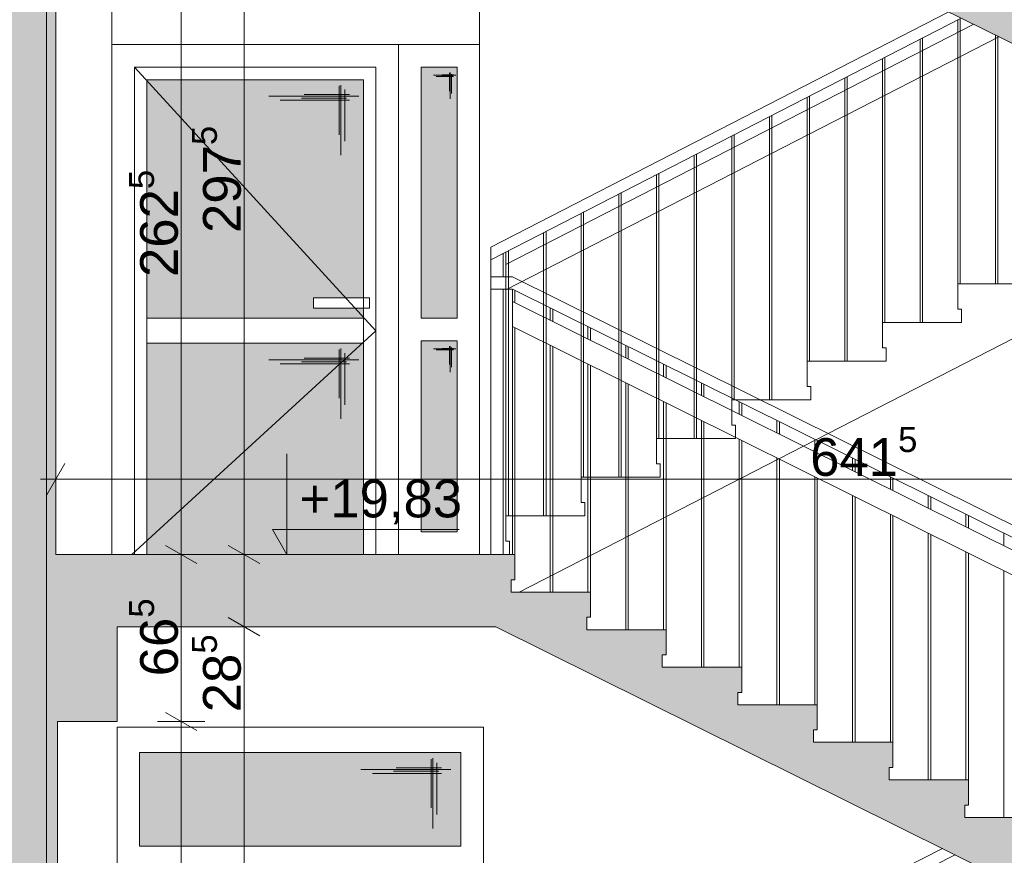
# Paper-space layout 'A-15 INWENTARYZACJA - PRZEKRÓJ' of a CAD drawing. Header units: millimetres. Extents: x 0 to 594, y 0 to 550.
# Tile 52 of 62: x 475 to 514, y 348 to 381. Entities that reach past the tile are written whole.
import ezdxf
from ezdxf.xclip import XClip

# ---------------------------------------------------------------- set-up
doc = ezdxf.new("R2010")
doc.units = ezdxf.units.MM
doc.header["$MEASUREMENT"] = 0
doc.header["$XCLIPFRAME"] = 0
doc.linetypes.add('DASHDOTX2', pattern=[1000, 500, -250, 0, -250])
doc.linetypes.add('VERDECKT', pattern=[381, 254, -127])
for name, color, linetype, lineweight, true_color in [('A__balustrada_Nr_pióra__161', 7, 'Continuous', 5, 0x949494), ('A_osie_Nr_pióra__16', 7, 'Continuous', 5, 0x0f0f0f), ('A_pochwyt_Nr_pióra__161', 7, 'Continuous', 5, 0x949494), ('A_schody_Nr_pióra__9', 7, 'Continuous', 13, 0xadadad), ('A_stolarka_Nr_pióra__254', 7, 'Continuous', 5, 0xfdfdfd), ('A_stolarka_Nr_pióra__9', 7, 'Continuous', 13, 0xadadad), ('A_widok_Nr_pióra__121', 7, 'Continuous', 5, 0xcacaca)]:
    doc.layers.add(name, color=color, linetype=linetype, lineweight=lineweight, true_color=true_color)
doc.layers.add('A_podrys', color=7, linetype='Continuous')
doc.layers.add('A_stolarka', color=7, linetype='Continuous')
for name, color, linetype, lineweight in [('A_schody_Nr_pióra__1', 7, 'Continuous', 20), ('A_strop_Nr_pióra__1', 7, 'Continuous', 20), ('A_wymiary_Nr_pióra__1', 7, 'Continuous', 20), ('A_wymiary_Nr_pióra__2', 8, 'Continuous', 13), ('A_ściany_Nr_pióra__1', 7, 'Continuous', 20)]:
    doc.layers.add(name, color=color, linetype=linetype, lineweight=lineweight)
doc.styles.add('STYL_AUTOMATYCZNY_1', font='arial.ttf')
doc.styles.add('STYL_AUTOMATYCZNY_4', font='arial.ttf')

# ---------------------------------------------------------------- blocks, each defined once
blk = doc.blocks.new('Rysunek_2_2', base_point=(-1563.001, -181.131))
at = {"linetype": 'Continuous', "lineweight": 0, "true_color": 0x000000}
h = blk.add_hatch(color=18, dxfattribs=at)
h.paths.add_polyline_path([(78.971, 521.258), (82.471, 521.258), (82.471, 526.771), (144.471, 526.771), (144.471, 492.058), (128.571, 492.058), (128.571, 487.833), (144.178, 487.833), (144.178, 485.033), (148.171, 485.033), (148.171, 458.833), (128.921, 458.833), (128.921, 459.335), (129.071, 459.335), (129.071, 460.335), (125.881, 460.335), (125.881, 460.838), (126.031, 460.838), (126.031, 461.838), (122.841, 461.838), (122.841, 462.34), (122.991, 462.34), (122.991, 463.34), (119.801, 463.34), (119.801, 463.842), (119.951, 463.842), (119.951, 464.842), (116.761, 464.842), (116.761, 465.345), (116.911, 465.345), (116.911, 466.345), (113.721, 466.345), (113.721, 466.847), (113.871, 466.847), (113.871, 467.847), (110.681, 467.847), (110.681, 468.349), (110.831, 468.349), (110.831, 469.349), (107.641, 469.349), (107.641, 469.851), (107.791, 469.851), (107.791, 470.851), (104.601, 470.851), (104.601, 471.354), (104.751, 471.354), (104.751, 472.354), (101.561, 472.354), (101.561, 472.856), (101.711, 472.856), (101.711, 473.856), (98.521, 473.856), (98.521, 474.358), (98.671, 474.358), (98.671, 475.358), (95.471, 475.358), (82.471, 475.358), (82.471, 472.158), (98.571, 472.158), (131.1, 456.083), (143.951, 456.083), (143.951, 452.033), (147.971, 452.033), (147.971, 425.983), (128.521, 425.983), (128.521, 426.467), (128.671, 426.467), (128.671, 427.467), (125.541, 427.467), (125.541, 427.951), (125.691, 427.951), (125.691, 428.951), (122.561, 428.951), (122.561, 429.435), (122.711, 429.435), (122.711, 430.435), (119.581, 430.435), (119.581, 430.92), (119.731, 430.92), (119.731, 431.92), (116.601, 431.92), (116.601, 432.404), (116.751, 432.404), (116.751, 433.404), (113.621, 433.404), (113.621, 433.888), (113.771, 433.888), (113.771, 434.888), (110.641, 434.888), (110.641, 435.372), (110.791, 435.372), (110.791, 436.372), (107.661, 436.372), (107.661, 436.856), (107.811, 436.856), (107.811, 437.856), (104.681, 437.856), (104.681, 438.34), (104.831, 438.34), (104.831, 439.34), (101.701, 439.34), (101.701, 439.824), (101.851, 439.824), (101.851, 440.824), (98.721, 440.824), (98.721, 441.308), (98.871, 441.308), (98.871, 442.308), (98.321, 442.308), (82.471, 442.308), (82.471, 439.308), (98.4, 439.308), (130.728, 423.208), (144.291, 423.208), (144.291, 419.148), (147.671, 419.148), (147.671, 393.008), (128.121, 393.008), (128.121, 393.522), (128.271, 393.522), (128.271, 394.522), (125.181, 394.522), (125.181, 395.035), (125.331, 395.035), (125.331, 396.035), (122.241, 396.035), (122.241, 396.549), (122.391, 396.549), (122.391, 397.549), (119.301, 397.549), (119.301, 398.063), (119.451, 398.063), (119.451, 399.063), (116.361, 399.063), (116.361, 399.576), (116.511, 399.576), (116.511, 400.576), (113.421, 400.576), (113.421, 401.09), (113.571, 401.09), (113.571, 402.09), (110.481, 402.09), (110.481, 402.604), (110.631, 402.604), (110.631, 403.604), (107.541, 403.604), (107.541, 404.117), (107.691, 404.117), (107.691, 405.117), (104.601, 405.117), (104.601, 405.631), (104.751, 405.631), (104.751, 406.631), (101.661, 406.631), (101.661, 407.145), (101.811, 407.145), (101.811, 408.145), (98.721, 408.145), (98.721, 408.658), (98.871, 408.658), (98.871, 409.658), (95.671, 409.658), (82.471, 409.658), (82.471, 406.408), (98.817, 406.408), (131.205, 389.733), (143.851, 389.733), (143.851, 385.843), (147.471, 385.843), (147.471, 359.733), (128.121, 359.733), (128.121, 360.245), (128.271, 360.245), (128.271, 361.245), (125.091, 361.245), (125.091, 361.756), (125.241, 361.756), (125.241, 362.756), (122.061, 362.756), (122.061, 363.267), (122.211, 363.267), (122.211, 364.267), (119.031, 364.267), (119.031, 364.779), (119.181, 364.779), (119.181, 365.779), (116.001, 365.779), (116.001, 366.29), (116.151, 366.29), (116.151, 367.29), (112.971, 367.29), (112.971, 367.801), (113.121, 367.801), (113.121, 368.801), (109.941, 368.801), (109.941, 369.313), (110.091, 369.313), (110.091, 370.313), (106.911, 370.313), (106.911, 370.824), (107.061, 370.824), (107.061, 371.824), (103.881, 371.824), (103.881, 372.335), (104.031, 372.335), (104.031, 373.335), (100.851, 373.335), (100.851, 373.847), (101.001, 373.847), (101.001, 374.847), (97.821, 374.847), (97.821, 375.358), (97.971, 375.358), (97.971, 376.358), (94.771, 376.358), (82.471, 376.358), (82.471, 373.208), (97.746, 373.208), (130.725, 356.758), (144.201, 356.758), (144.201, 353.088), (148.071, 353.088), (148.071, 326.658), (128.521, 326.658), (128.521, 327.154), (128.671, 327.154), (128.671, 328.154), (125.521, 328.154), (125.521, 328.649), (125.671, 328.649), (125.671, 329.649), (122.521, 329.649), (122.521, 330.145), (122.671, 330.145), (122.671, 331.145), (119.521, 331.145), (119.521, 331.64), (119.671, 331.64), (119.671, 332.64), (116.521, 332.64), (116.521, 333.135), (116.671, 333.135), (116.671, 334.135), (113.521, 334.135), (113.521, 334.631), (113.671, 334.631), (113.671, 335.631), (110.521, 335.631), (110.521, 336.126), (110.671, 336.126), (110.671, 337.126), (107.521, 337.126), (107.521, 337.622), (107.671, 337.622), (107.671, 338.622), (104.521, 338.622), (104.521, 339.117), (104.671, 339.117), (104.671, 340.117), (101.521, 340.117), (101.521, 340.613), (101.671, 340.613), (101.671, 341.613), (98.521, 341.613), (98.521, 342.108), (98.671, 342.108), (98.671, 343.108), (95.471, 343.108), (82.471, 343.108), (82.471, 340.108), (98.177, 340.108), (131.528, 323.483), (144.014, 323.483), (144.014, 319.913), (147.971, 319.913), (147.971, 293.683), (147.771, 293.683), (128.421, 293.683), (128.421, 294.185), (128.571, 294.185), (128.571, 295.185), (125.441, 295.185), (125.441, 295.688), (125.591, 295.688), (125.591, 296.688), (122.461, 296.688), (122.461, 297.19), (122.611, 297.19), (122.611, 298.19), (119.481, 298.19), (119.481, 298.692), (119.631, 298.692), (119.631, 299.692), (116.501, 299.692), (116.501, 300.195), (116.651, 300.195), (116.651, 301.195), (113.521, 301.195), (113.521, 301.697), (113.671, 301.697), (113.671, 302.697), (110.541, 302.697), (110.541, 303.199), (110.691, 303.199), (110.691, 304.199), (107.561, 304.199), (107.561, 304.701), (107.711, 304.701), (107.711, 305.701), (104.581, 305.701), (104.581, 306.204), (104.731, 306.204), (104.731, 307.204), (101.601, 307.204), (101.601, 307.706), (101.751, 307.706), (101.751, 308.706), (98.621, 308.706), (98.621, 309.208), (98.771, 309.208), (98.771, 310.208), (95.571, 310.208), (82.471, 310.208), (82.471, 307.008), (98.657, 307.008), (131.337, 290.533), (143.821, 290.533), (143.821, 286.843), (147.771, 286.843), (147.771, 260.633), (128.171, 260.633), (128.121, 260.633), (128.121, 261.099), (128.271, 261.099), (128.271, 262.099), (125.161, 262.099), (125.161, 262.565), (125.311, 262.565), (125.311, 263.565), (122.201, 263.565), (122.201, 264.031), (122.351, 264.031), (122.351, 265.031), (119.241, 265.031), (119.241, 265.497), (119.391, 265.497), (119.391, 266.497), (116.281, 266.497), (116.281, 266.963), (116.431, 266.963), (116.431, 267.963), (113.321, 267.963), (113.321, 268.429), (113.471, 268.429), (113.471, 269.429), (110.361, 269.429), (110.361, 269.895), (110.511, 269.895), (110.511, 270.895), (107.401, 270.895), (107.401, 271.36), (107.551, 271.36), (107.551, 272.36), (104.441, 272.36), (104.441, 272.826), (104.591, 272.826), (104.591, 273.826), (101.481, 273.826), (101.481, 274.292), (101.631, 274.292), (101.631, 275.292), (98.521, 275.292), (98.521, 275.758), (98.671, 275.758), (98.671, 276.758), (95.471, 276.758), (82.471, 276.758), (82.471, 273.908), (97.936, 273.908), (129.941, 258.058), (144.279, 258.058), (144.279, 254.058), (148.071, 254.058), (148.171, 254.058), (148.171, 227.858), (148.071, 227.858), (128.821, 227.858), (128.821, 228.317), (128.971, 228.317), (128.971, 229.317), (125.791, 229.317), (125.791, 229.776), (125.941, 229.776), (125.941, 230.776), (122.761, 230.776), (122.761, 231.235), (122.911, 231.235), (122.911, 232.235), (119.731, 232.235), (119.731, 232.695), (119.881, 232.695), (119.881, 233.695), (116.701, 233.695), (116.701, 234.154), (116.851, 234.154), (116.851, 235.154), (113.671, 235.154), (113.671, 235.613), (113.821, 235.613), (113.821, 236.613), (110.641, 236.613), (110.641, 237.072), (110.791, 237.072), (110.791, 238.072), (107.611, 238.072), (107.611, 238.531), (107.761, 238.531), (107.761, 239.531), (104.581, 239.531), (104.581, 239.99), (104.731, 239.99), (104.731, 240.99), (101.551, 240.99), (101.551, 241.449), (101.701, 241.449), (101.701, 242.449), (98.521, 242.449), (98.521, 242.908), (98.671, 242.908), (98.671, 243.908), (95.471, 243.908), (82.471, 243.908), (82.471, 257.508), (80.778, 257.508), (80.778, 257.458), (79.778, 257.458), (79.778, 257.508), (78.971, 257.508), (78.971, 128.858), (78.971, 108.706), (172.701, 108.706), (223.521, 108.706), (304.19, 108.706), (545.864, 108.706), (545.864, 212.647), (540.844, 212.647), (540.844, 210.897), (524.894, 210.897), (524.894, 211.43), (525.044, 211.43), (525.044, 212.43), (521.953, 212.43), (521.953, 212.963), (522.103, 212.963), (522.103, 213.963), (519.012, 213.963), (519.012, 214.496), (519.162, 214.496), (519.162, 215.496), (516.071, 215.496), (516.071, 216.029), (516.221, 216.029), (516.221, 217.029), (513.13, 217.029), (513.13, 217.562), (513.28, 217.562), (513.28, 218.562), (510.189, 218.562), (510.189, 219.095), (510.339, 219.095), (510.339, 220.095), (507.248, 220.095), (507.248, 220.628), (507.398, 220.628), (507.398, 221.628), (504.307, 221.628), (504.307, 222.161), (504.457, 222.161), (504.457, 223.161), (501.366, 223.161), (501.366, 223.694), (501.516, 223.694), (501.516, 224.694), (498.425, 224.694), (498.425, 225.226), (498.575, 225.226), (498.575, 226.226), (495.849, 226.226), (495.484, 226.226), (495.484, 226.759), (495.634, 226.759), (495.634, 227.759), (495.554, 227.759), (477.104, 227.759), (477.104, 254.109), (479.494, 254.109), (479.494, 257.939), (494.161, 257.939), (524.302, 242.503), (527.184, 241.027), (540.844, 241.027), (540.844, 243.977), (524.714, 243.977), (524.714, 244.505), (524.864, 244.505), (524.864, 245.505), (521.731, 245.505), (521.731, 246.033), (521.881, 246.033), (521.881, 247.033), (518.748, 247.033), (518.748, 247.56), (518.898, 247.56), (518.898, 248.56), (515.765, 248.56), (515.765, 249.088), (515.915, 249.088), (515.915, 250.088), (512.782, 250.088), (512.782, 250.616), (512.932, 250.616), (512.932, 251.616), (509.799, 251.616), (509.799, 252.144), (509.949, 252.144), (509.949, 253.144), (506.816, 253.144), (506.816, 253.671), (506.966, 253.671), (506.966, 254.671), (503.833, 254.671), (503.833, 255.199), (503.983, 255.199), (503.983, 256.199), (500.85, 256.199), (500.85, 256.727), (501, 256.727), (501, 257.727), (497.867, 257.727), (497.867, 258.255), (498.017, 258.255), (498.017, 259.255), (495.067, 259.255), (494.884, 259.255), (494.884, 259.782), (495.034, 259.782), (495.034, 260.782), (494.924, 260.782), (494.774, 260.782), (491.904, 260.782), (476.524, 260.782), (476.494, 260.782), (476.494, 287.012), (478.924, 287.012), (478.924, 290.882), (494.18, 290.882), (524.493, 275.514), (528.116, 273.677), (540.844, 273.677), (540.844, 276.987), (527.733, 276.987), (524.904, 276.987), (524.904, 277.513), (525.054, 277.513), (525.054, 278.513), (521.894, 278.513), (521.894, 279.039), (522.044, 279.039), (522.044, 280.039), (518.884, 280.039), (518.884, 280.565), (519.034, 280.565), (519.034, 281.565), (515.874, 281.565), (515.874, 282.091), (516.024, 282.091), (516.024, 283.091), (512.864, 283.091), (512.864, 283.617), (513.014, 283.617), (513.014, 284.617), (509.854, 284.617), (509.854, 285.143), (510.004, 285.143), (510.004, 286.143), (506.844, 286.143), (506.844, 286.669), (506.994, 286.669), (506.994, 287.669), (503.834, 287.669), (503.834, 288.195), (503.984, 288.195), (503.984, 289.195), (500.824, 289.195), (500.824, 289.721), (500.974, 289.721), (500.974, 290.721), (497.814, 290.721), (497.814, 291.247), (497.964, 291.247), (497.964, 292.247), (494.804, 292.247), (494.804, 292.271), (494.804, 292.773), (494.954, 292.773), (494.954, 293.773), (494.924, 293.773), (494.454, 293.773), (476.824, 293.773), (476.824, 319.773), (478.994, 319.773), (478.994, 323.723), (495.855, 323.723), (524.618, 308.913), (528.086, 307.127), (540.844, 307.127), (540.844, 310.427), (524.954, 310.427), (524.954, 310.959), (525.104, 310.959), (525.104, 311.959), (521.98, 311.959), (521.98, 312.49), (522.13, 312.49), (522.13, 313.49), (519.006, 313.49), (519.006, 314.021), (519.156, 314.021), (519.156, 315.021), (516.032, 315.021), (516.032, 315.553), (516.182, 315.553), (516.182, 316.553), (513.058, 316.553), (513.058, 317.084), (513.208, 317.084), (513.208, 318.084), (510.084, 318.084), (510.084, 318.615), (510.234, 318.615), (510.234, 319.615), (507.11, 319.615), (507.11, 320.147), (507.26, 320.147), (507.26, 321.147), (504.136, 321.147), (504.136, 321.678), (504.286, 321.678), (504.286, 322.678), (501.162, 322.678), (501.162, 323.21), (501.312, 323.21), (501.312, 324.21), (498.188, 324.21), (498.188, 324.741), (498.338, 324.741), (498.338, 325.741), (495.214, 325.741), (495.214, 325.759), (495.214, 326.272), (495.364, 326.272), (495.364, 327.272), (494.884, 327.272), (492.234, 327.272), (476.744, 327.272), (476.744, 353.502), (479.104, 353.502), (479.104, 357.272), (494.171, 357.272), (524.472, 342.222), (527.824, 340.557), (540.844, 340.557), (540.844, 343.717), (524.834, 343.717), (524.834, 344.21), (524.984, 344.21), (524.984, 345.21), (521.828, 345.21), (521.828, 345.703), (521.978, 345.703), (521.978, 346.703), (518.822, 346.703), (518.822, 347.196), (518.972, 347.196), (518.972, 348.196), (515.816, 348.196), (515.816, 348.689), (515.966, 348.689), (515.966, 349.689), (512.81, 349.689), (512.81, 350.182), (512.96, 350.182), (512.96, 351.182), (509.804, 351.182), (509.804, 351.676), (509.954, 351.676), (509.954, 352.676), (506.798, 352.676), (506.798, 353.169), (506.948, 353.169), (506.948, 354.169), (503.792, 354.169), (503.792, 354.662), (503.942, 354.662), (503.942, 355.662), (503.693, 355.662), (500.786, 355.662), (500.786, 356.155), (500.936, 356.155), (500.936, 357.155), (500.69, 357.155), (497.78, 357.155), (497.78, 357.648), (497.93, 357.648), (497.93, 358.648), (497.687, 358.648), (495.09, 358.648), (494.774, 358.648), (494.774, 359.141), (494.924, 359.141), (494.924, 360.141), (476.674, 360.141), (476.674, 386.401), (478.894, 386.401), (478.894, 389.901), (495.646, 389.901), (524.664, 375.537), (528.34, 373.717), (540.844, 373.717), (540.844, 377.057), (524.974, 377.057), (524.974, 377.542), (525.124, 377.542), (525.124, 378.542), (521.974, 378.542), (521.974, 379.027), (522.124, 379.027), (522.124, 380.027), (518.974, 380.027), (518.974, 380.512), (519.124, 380.512), (519.124, 381.512), (515.974, 381.512), (515.974, 381.997), (516.124, 381.997), (516.124, 382.997), (512.974, 382.997), (512.974, 383.482), (513.124, 383.482), (513.124, 384.482), (509.974, 384.482), (509.974, 384.967), (510.124, 384.967), (510.124, 385.967), (506.974, 385.967), (506.974, 386.452), (507.124, 386.452), (507.124, 387.452), (503.974, 387.452), (503.974, 387.937), (504.124, 387.937), (504.124, 388.937), (500.974, 388.937), (500.974, 389.422), (501.124, 389.422), (501.124, 390.422), (497.974, 390.422), (497.974, 390.907), (498.124, 390.907), (498.124, 391.907), (494.974, 391.907), (494.974, 392.392), (495.124, 392.392), (495.124, 393.392), (476.594, 393.392), (476.594, 419.552), (478.984, 419.552), (478.984, 423.322), (494.208, 423.322), (524.534, 408.57), (528.158, 406.807), (540.844, 406.807), (540.844, 410.087), (524.844, 410.087), (524.844, 410.563), (524.994, 410.563), (524.994, 411.563), (521.81, 411.563), (521.81, 412.039), (521.96, 412.039), (521.96, 413.039), (518.776, 413.039), (518.776, 413.515), (518.926, 413.515), (518.926, 414.515), (515.742, 414.515), (515.742, 414.991), (515.892, 414.991), (515.892, 415.991), (512.708, 415.991), (512.708, 416.467), (512.858, 416.467), (512.858, 417.467), (509.674, 417.467), (509.674, 417.943), (509.824, 417.943), (509.824, 418.943), (506.64, 418.943), (506.64, 419.419), (506.79, 419.419), (506.79, 420.419), (503.606, 420.419), (503.606, 420.895), (503.756, 420.895), (503.756, 421.895), (500.572, 421.895), (500.572, 422.37), (500.722, 422.37), (500.722, 423.37), (497.538, 423.37), (497.538, 423.846), (497.688, 423.846), (497.688, 424.846), (494.504, 424.846), (494.504, 425.322), (494.654, 425.322), (494.654, 426.322), (476.524, 426.322), (476.524, 452.452), (478.296, 452.452), (478.296, 456.352), (494.145, 456.352), (527.939, 439.877), (540.844, 439.877), (540.844, 442.957), (525.044, 442.957), (525.044, 443.423), (525.194, 443.423), (525.194, 444.423), (522.038, 444.423), (522.038, 444.888), (522.188, 444.888), (522.188, 445.888), (519.032, 445.888), (519.032, 446.354), (519.182, 446.354), (519.182, 447.354), (516.026, 447.354), (516.026, 447.819), (516.176, 447.819), (516.176, 448.819), (513.02, 448.819), (513.02, 449.285), (513.17, 449.285), (513.17, 450.285), (510.014, 450.285), (510.014, 450.75), (510.164, 450.75), (510.164, 451.75), (507.008, 451.75), (507.008, 452.215), (507.158, 452.215), (507.158, 453.215), (504.002, 453.215), (504.002, 453.681), (504.152, 453.681), (504.152, 454.681), (500.996, 454.681), (500.996, 455.146), (501.146, 455.146), (501.146, 456.146), (497.99, 456.146), (497.99, 456.612), (498.14, 456.612), (498.14, 457.612), (494.984, 457.612), (494.984, 458.077), (495.134, 458.077), (495.134, 459.077), (476.554, 459.077), (476.554, 485.297), (478.654, 485.297), (478.654, 488.687), (540.844, 488.687), (540.844, 485.317), (545.864, 485.317), (545.864, 508.739), (540.844, 508.739), (540.844, 506.896), (346.273, 506.896), (346.273, 532.459), (344.115, 532.459), (344.115, 530.095), (82.471, 530.095), (82.471, 532.459), (78.971, 532.459)])
h.paths.add_polyline_path([(95.471, 211.358), (82.471, 211.358), (82.471, 241.358), (97.329, 241.358), (131.386, 224.958), (144.133, 224.958), (144.133, 221.358), (148.071, 221.358), (148.071, 194.858), (128.521, 194.858), (128.521, 195.358), (128.671, 195.358), (128.671, 196.358), (125.521, 196.358), (125.521, 196.858), (125.671, 196.858), (125.671, 197.858), (122.521, 197.858), (122.521, 198.358), (122.671, 198.358), (122.671, 199.358), (119.521, 199.358), (119.521, 199.858), (119.671, 199.858), (119.671, 200.858), (116.521, 200.858), (116.521, 201.358), (116.671, 201.358), (116.671, 202.358), (113.521, 202.358), (113.521, 202.858), (113.671, 202.858), (113.671, 203.858), (110.521, 203.858), (110.521, 204.358), (110.671, 204.358), (110.671, 205.358), (107.521, 205.358), (107.521, 205.858), (107.671, 205.858), (107.671, 206.858), (104.521, 206.858), (104.521, 207.358), (104.671, 207.358), (104.671, 208.358), (101.521, 208.358), (101.521, 208.858), (101.671, 208.858), (101.671, 209.858), (98.521, 209.858), (98.521, 210.358), (98.671, 210.358), (98.671, 211.358)], flags=0)
h.paths.add_polyline_path([(82.471, 145.158), (82.471, 175.258), (98.262, 175.258), (131.328, 158.558), (144.571, 158.558), (144.571, 155.088), (147.971, 155.088), (147.971, 128.858), (126.421, 128.858), (126.421, 129.488), (126.571, 129.488), (126.571, 130.488), (123.477, 130.488), (123.477, 131.118), (123.627, 131.118), (123.627, 132.118), (120.532, 132.118), (120.532, 132.748), (120.682, 132.748), (120.682, 133.748), (117.588, 133.748), (117.588, 134.378), (117.738, 134.378), (117.738, 135.378), (114.643, 135.378), (114.643, 136.008), (114.793, 136.008), (114.793, 137.008), (111.699, 137.008), (111.699, 137.638), (111.849, 137.638), (111.849, 138.638), (108.754, 138.638), (108.754, 139.268), (108.904, 139.268), (108.904, 140.268), (105.81, 140.268), (105.81, 140.898), (105.96, 140.898), (105.96, 141.898), (102.865, 141.898), (102.865, 142.528), (103.015, 142.528), (103.015, 143.528), (99.921, 143.528), (99.921, 144.158), (100.071, 144.158), (100.071, 145.158), (96.871, 145.158)], flags=0)
h.paths.add_polyline_path([(98.571, 178.358), (82.471, 178.358), (82.471, 208.858), (97.167, 208.858), (130.967, 191.958), (144.129, 191.958), (144.129, 188.388), (147.871, 188.388), (147.871, 161.858), (131.471, 161.858), (128.271, 161.858), (128.121, 161.858), (128.121, 162.358), (128.271, 162.358), (128.271, 163.358), (125.151, 163.358), (125.151, 163.858), (125.301, 163.858), (125.301, 164.858), (122.181, 164.858), (122.181, 165.358), (122.331, 165.358), (122.331, 166.358), (119.211, 166.358), (119.211, 166.858), (119.361, 166.858), (119.361, 167.858), (116.241, 167.858), (116.241, 168.358), (116.391, 168.358), (116.391, 169.358), (113.271, 169.358), (113.271, 169.858), (113.421, 169.858), (113.421, 170.858), (110.301, 170.858), (110.301, 171.358), (110.451, 171.358), (110.451, 172.358), (107.331, 172.358), (107.331, 172.858), (107.481, 172.858), (107.481, 173.858), (104.361, 173.858), (104.361, 174.358), (104.511, 174.358), (104.511, 175.358), (101.391, 175.358), (101.391, 175.858), (101.541, 175.858), (101.541, 176.858), (98.421, 176.858), (98.421, 177.358), (98.571, 177.358)], flags=0)
h.paths.add_polyline_path([(150.524, 494.366), (170.201, 494.366), (170.201, 116.835), (150.524, 116.835)], flags=0)
h.paths.add_polyline_path([(172.701, 496.906), (150.524, 496.906), (150.524, 507.797), (150.524, 526.771), (195.183, 526.771), (195.183, 496.906)], flags=0)
h.paths.add_polyline_path([(172.701, 224.871), (222.021, 224.871), (222.021, 215.858), (223.521, 215.858), (223.521, 227.858), (172.701, 227.858), (172.701, 257.637), (222.021, 257.637), (222.021, 248.858), (223.521, 248.858), (223.521, 260.633), (172.701, 260.633), (172.701, 290.657), (222.021, 290.657), (222.021, 281.633), (223.521, 281.633), (223.521, 293.683), (172.701, 293.683), (172.701, 323.677), (222.021, 323.677), (222.021, 314.683), (223.521, 314.683), (223.521, 326.858), (172.701, 326.858), (172.701, 356.697), (222.021, 356.697), (222.021, 347.858), (223.521, 347.858), (223.521, 359.933), (172.701, 359.933), (172.701, 389.633), (222.021, 389.633), (222.021, 380.933), (223.521, 380.933), (223.521, 393.158), (172.701, 393.158), (172.701, 422.653), (222.021, 422.653), (222.021, 414.158), (223.521, 414.158), (223.521, 426.133), (172.701, 426.133), (172.701, 455.673), (222.021, 455.673), (222.021, 447.133), (223.521, 447.133), (223.521, 458.833), (172.701, 458.833), (172.701, 488.693), (222.021, 488.693), (222.021, 479.833), (223.521, 479.833), (223.521, 494.535), (251.6, 494.535), (251.6, 116.835), (223.521, 116.835), (223.521, 128.858), (172.701, 128.858), (172.701, 158.494), (222.021, 158.494), (222.021, 149.858), (223.521, 149.858), (223.521, 161.858), (172.701, 161.858), (172.701, 191.682), (222.021, 191.682), (222.021, 182.858), (223.521, 182.858), (223.521, 194.858), (172.701, 194.858)], flags=0)
h.paths.add_polyline_path([(196.183, 496.906), (196.183, 526.771), (211.83, 526.771), (211.83, 522.206), (215.555, 522.206), (215.555, 526.771), (277.7, 526.771), (277.7, 522.206), (281.341, 522.206), (281.341, 526.771), (330.073, 526.771), (343.402, 526.771), (343.402, 520.253), (344.306, 520.253), (344.306, 491.91), (330.073, 491.91), (308.338, 491.91), (308.338, 496.906), (302.69, 496.906), (223.521, 496.906), (222.021, 496.906)], flags=0)
h.paths.add_polyline_path([(252.986, 194.858), (252.986, 221.358), (256.744, 221.358), (256.744, 224.268), (276.249, 224.268), (276.249, 221.358), (280.601, 221.358), (280.601, 215.858), (282.33, 215.858), (282.33, 227.858), (253.1, 227.858), (253.1, 254.133), (255.965, 254.133), (255.965, 257.043), (276.56, 257.043), (276.56, 254.133), (280.531, 254.133), (280.531, 248.858), (282.33, 248.858), (282.33, 260.633), (253.1, 260.633), (253.1, 286.843), (255.62, 286.843), (255.62, 290.033), (276.43, 290.033), (276.43, 286.843), (280.911, 286.843), (280.911, 281.633), (282.33, 281.633), (282.33, 293.683), (253.1, 293.683), (253.1, 319.913), (255.56, 319.913), (255.56, 323.193), (276.41, 323.193), (276.41, 319.913), (280.781, 319.913), (280.781, 314.683), (282.33, 314.683), (282.33, 326.858), (253.1, 326.858), (253.1, 353.088), (255.85, 353.088), (255.85, 356.348), (276.87, 356.348), (276.87, 353.088), (280.771, 353.088), (280.771, 347.858), (282.33, 347.858), (282.33, 359.933), (253.1, 359.933), (253.1, 385.843), (255.8, 385.843), (255.8, 389.443), (276.57, 389.443), (276.57, 385.843), (280.771, 385.843), (280.771, 380.933), (282.33, 380.933), (282.33, 393.158), (253.1, 393.158), (253.1, 419.148), (255.377, 419.148), (255.377, 423.278), (277.092, 423.278), (277.092, 419.148), (280.851, 419.148), (280.851, 414.158), (282.33, 414.158), (282.33, 426.133), (253.1, 426.133), (253.1, 451.983), (255.98, 451.983), (255.98, 456.083), (276.881, 456.083), (276.86, 451.983), (280.851, 451.983), (280.851, 447.133), (282.33, 447.133), (282.33, 458.833), (253.1, 458.833), (253.1, 485.003), (255.966, 485.003), (255.966, 488.143), (276.82, 488.143), (276.82, 485.003), (280.951, 485.003), (280.951, 479.833), (282.33, 479.833), (282.33, 494.535), (302.69, 494.535), (302.69, 116.835), (282.33, 116.835), (282.33, 128.858), (253.1, 128.858), (253.1, 155.358), (255.659, 155.358), (255.659, 158.458), (277.1, 158.458), (277.1, 155.358), (280.751, 155.358), (280.751, 149.858), (282.33, 149.858), (282.33, 161.858), (253.1, 161.858), (253.1, 188.358), (255.71, 188.358), (255.71, 191.268), (276.58, 191.268), (276.58, 188.358), (280.69, 188.358), (280.69, 182.858), (282.33, 182.858), (282.33, 194.858)], flags=0)
h.paths.add_polyline_path([(304.19, 158.737), (455.374, 158.737), (455.374, 128.858), (304.19, 128.858)], flags=0)
h.paths.add_polyline_path([(304.19, 323.831), (474.634, 323.831), (474.634, 293.683), (304.19, 293.683)], flags=0)
h.paths.add_polyline_path([(304.19, 224.831), (474.634, 224.831), (474.634, 194.858), (304.19, 194.858)], flags=0)
h.paths.add_polyline_path([(304.19, 458.833), (304.19, 488.842), (474.634, 488.842), (474.634, 458.833)], flags=0)
h.paths.add_polyline_path([(304.19, 290.656), (474.634, 290.656), (474.634, 260.633), (304.19, 260.633)], flags=0)
h.paths.add_polyline_path([(474.634, 393.158), (304.19, 393.158), (304.19, 423.106), (474.634, 423.106)], flags=0)
h.paths.add_polyline_path([(304.19, 356.906), (474.634, 356.906), (474.634, 326.858), (304.19, 326.858)], flags=0)
h.paths.add_polyline_path([(304.19, 161.658), (304.19, 191.831), (474.634, 191.831), (474.634, 161.658), (455.374, 161.658)], flags=0)
h.paths.add_polyline_path([(304.19, 227.858), (304.19, 257.606), (474.634, 257.606), (474.634, 227.858)], flags=0)
h.paths.add_polyline_path([(304.19, 426.133), (304.19, 455.806), (474.634, 455.806), (474.634, 426.133)], flags=0)
h.paths.add_polyline_path([(304.19, 359.933), (304.19, 390.131), (474.634, 390.131), (474.634, 360.141), (474.634, 359.933)], flags=0)
h.paths.add_polyline_path([(349.328, 491.91), (349.328, 503.872), (540.844, 503.872), (540.844, 491.91), (474.634, 491.91)], flags=0)
h.paths.add_polyline_path([(540.844, 129.007), (456.874, 129.007), (456.874, 158.737), (474.634, 158.737), (474.634, 155.257), (479.284, 155.257), (479.284, 158.737), (495.613, 158.737), (516.724, 148.936), (518.578, 148.076), (518.578, 147.553), (540.844, 147.553)], flags=0)
h.paths.add_polyline_path([(477.024, 188.328), (479.355, 188.328), (479.355, 192.081), (494.25, 192.081), (524.526, 177.003), (528.16, 175.193), (540.844, 175.193), (540.844, 150.553), (519.727, 150.553), (516.954, 150.553), (516.954, 151.941), (513.964, 151.941), (513.964, 153.329), (510.974, 153.329), (510.974, 154.717), (507.984, 154.717), (507.984, 156.106), (504.994, 156.106), (504.994, 157.494), (502.004, 157.494), (502.004, 158.882), (499.014, 158.882), (499.014, 160.27), (496.024, 160.27), (496.024, 161.658), (494.834, 161.658), (477.024, 161.658)], flags=0)
h.paths.add_polyline_path([(477.104, 220.828), (479.254, 220.828), (479.254, 224.558), (495.439, 224.558), (524.46, 209.432), (525.678, 208.797), (526.72, 208.797), (540.844, 208.797), (540.844, 178.537), (527.761, 178.537), (525.004, 178.537), (525.004, 179.014), (525.154, 179.014), (525.154, 180.014), (522.017, 180.014), (522.017, 180.49), (522.167, 180.49), (522.167, 181.49), (519.03, 181.49), (519.03, 181.967), (519.18, 181.967), (519.18, 182.967), (516.043, 182.967), (516.043, 183.443), (516.193, 183.443), (516.193, 184.443), (513.056, 184.443), (513.056, 184.919), (513.206, 184.919), (513.206, 185.919), (510.069, 185.919), (510.069, 186.396), (510.219, 186.396), (510.219, 187.396), (507.082, 187.396), (507.082, 187.872), (507.232, 187.872), (507.232, 188.872), (504.095, 188.872), (504.095, 189.349), (504.245, 189.349), (504.245, 190.349), (501.108, 190.349), (501.108, 190.825), (501.258, 190.825), (501.258, 191.825), (498.121, 191.825), (498.121, 192.302), (498.271, 192.302), (498.271, 193.302), (495.271, 193.302), (495.134, 193.302), (495.134, 193.778), (495.284, 193.778), (495.284, 194.778), (494.874, 194.778), (477.104, 194.778)], flags=0)
at = {"layer": 'A_stolarka', "linetype": 'Continuous', "lineweight": 0, "true_color": 0x2d2d2d}
for points in [[(491.2, 369.541), (492.624, 369.541), (492.624, 379.519), (491.2, 379.519)], [(488.9, 369.936), (486.921, 369.936), (486.921, 370.346), (488.9, 370.346), (488.9, 379.019), (480.294, 379.019), (480.294, 369.541), (488.9, 369.541)], [(488.9, 368.541), (480.294, 368.541), (480.294, 360.141), (488.9, 360.141)], [(492.624, 361.041), (492.624, 368.641), (491.2, 368.641), (491.2, 361.041)], [(492.774, 352.272), (480.004, 352.272), (480.004, 348.55), (492.774, 348.55)]]:
    blk.add_hatch(color=250, dxfattribs=at).paths.add_polyline_path(points)
at = {"layer": 'A__balustrada_Nr_pióra__161', "color": 252, "linetype": 'Continuous', "lineweight": 5, "true_color": 0x949494}
for p, q in [((493.964, 360.141), (493.964, 371.19)), ((494.464, 360.141), (494.464, 370.694)), ((494.824, 360.141), (494.824, 370.694)), ((494.924, 370.148), (494.924, 370.644)), ((496.327, 369.451), (496.327, 369.948)), ((496.427, 369.402), (496.427, 369.898)), ((497.83, 368.705), (497.83, 369.201)), ((494.924, 360.141), (494.924, 369.155)), ((497.93, 368.655), (497.93, 369.151)), ((496.327, 358.648), (496.327, 368.458)), ((499.333, 367.958), (499.333, 368.454)), ((496.427, 358.648), (496.427, 368.409)), ((499.433, 367.908), (499.433, 368.405)), ((497.83, 358.648), (497.83, 367.712)), ((497.93, 358.648), (497.93, 367.662)), ((500.836, 367.212), (500.836, 367.708)), ((500.936, 367.162), (500.936, 367.658)), ((499.333, 357.155), (499.333, 366.965)), ((499.433, 357.155), (499.433, 366.916)), ((502.339, 366.465), (502.339, 366.961)), ((502.439, 366.415), (502.439, 366.912)), ((500.836, 357.155), (500.836, 366.219)), ((500.936, 357.155), (500.936, 366.169)), ((503.842, 365.719), (503.842, 366.215)), ((503.942, 365.669), (503.942, 366.165)), ((502.339, 355.662), (502.339, 365.472)), ((502.439, 355.662), (502.439, 365.423)), ((505.345, 364.972), (505.345, 365.468)), ((505.445, 364.922), (505.445, 365.419)), ((503.842, 355.662), (503.842, 364.726)), ((503.942, 355.662), (503.942, 364.676)), ((506.848, 364.226), (506.848, 364.722)), ((506.848, 364.226), (506.848, 364.722)), ((506.948, 364.176), (506.948, 364.672)), ((506.948, 364.176), (506.948, 364.672)), ((505.345, 354.169), (505.345, 363.979)), ((505.445, 354.169), (505.445, 363.93)), ((508.351, 363.479), (508.351, 363.975)), ((508.451, 363.429), (508.451, 363.926)), ((506.848, 354.169), (506.848, 363.233)), ((506.848, 354.169), (506.848, 363.233)), ((506.948, 354.169), (506.948, 363.183)), ((506.948, 354.169), (506.948, 363.183)), ((509.854, 362.732), (509.854, 363.229)), ((509.954, 362.683), (509.954, 363.179)), ((508.351, 352.676), (508.351, 362.486)), ((508.451, 352.676), (508.451, 362.437)), ((511.357, 361.986), (511.357, 362.482)), ((511.457, 361.936), (511.457, 362.433)), ((509.854, 352.676), (509.854, 361.74)), ((509.954, 352.676), (509.954, 361.69)), ((512.86, 361.239), (512.86, 361.736)), ((512.96, 361.19), (512.96, 361.686)), ((511.357, 351.182), (511.357, 360.993)), ((514.363, 360.493), (514.363, 360.989)), ((511.457, 351.182), (511.457, 360.944)), ((512.86, 351.182), (512.86, 360.247)), ((512.96, 351.182), (512.96, 360.197)), ((514.363, 349.689), (514.363, 359.5))]:
    blk.add_line(p, q, dxfattribs=at)
at = {"layer": 'A_osie_Nr_pióra__16', "color": 250, "linetype": 'DASHDOTX2', "lineweight": 5, "true_color": 0x0f0f0f}
blk.add_line((476.296, 501.211), (476.296, 142.962), dxfattribs=at)
at = {"layer": 'A_pochwyt_Nr_pióra__161', "color": 252, "linetype": 'Continuous', "lineweight": 5, "true_color": 0x949494}
for p, q in [((494.824, 371.19), (493.964, 371.19)), ((524.984, 356.21), (494.824, 371.19)), ((494.824, 370.694), (493.964, 370.694)), ((524.984, 355.714), (494.824, 370.694)), ((524.984, 355.218), (494.824, 370.198)), ((524.984, 354.225), (494.824, 369.205))]:
    blk.add_line(p, q, dxfattribs=at)
at = {"layer": 'A_schody_Nr_pióra__1', "color": 7, "linetype": 'Continuous', "lineweight": 20}
for p, q in [((495.646, 389.901), (528.34, 373.717)), ((494.924, 360.141), (491.794, 360.141)), ((494.924, 359.141), (494.924, 360.141)), ((494.924, 359.141), (494.774, 359.141)), ((494.774, 358.648), (494.774, 359.141)), ((497.93, 358.648), (494.774, 358.648)), ((497.93, 357.648), (497.93, 358.648)), ((497.93, 357.648), (497.78, 357.648)), ((497.78, 357.155), (497.78, 357.648)), ((494.171, 357.272), (527.824, 340.557)), ((500.936, 357.155), (497.78, 357.155)), ((500.936, 356.155), (500.936, 357.155)), ((500.936, 356.155), (500.786, 356.155)), ((500.786, 355.662), (500.786, 356.155)), ((503.942, 355.662), (500.786, 355.662)), ((503.942, 354.662), (503.942, 355.662)), ((503.942, 354.662), (503.792, 354.662)), ((503.792, 354.169), (503.792, 354.662)), ((506.948, 354.169), (503.792, 354.169)), ((506.948, 353.169), (506.948, 354.169)), ((506.948, 353.169), (506.798, 353.169)), ((506.798, 352.676), (506.798, 353.169)), ((509.954, 352.676), (506.798, 352.676)), ((509.954, 351.676), (509.954, 352.676)), ((509.954, 351.676), (509.804, 351.676)), ((509.804, 351.182), (509.804, 351.676)), ((512.96, 351.182), (509.804, 351.182)), ((512.96, 350.182), (512.96, 351.182)), ((512.96, 350.182), (512.81, 350.182)), ((512.81, 349.689), (512.81, 350.182)), ((515.966, 349.689), (512.81, 349.689))]:
    blk.add_line(p, q, dxfattribs=at)
at = {"layer": 'A_schody_Nr_pióra__9', "color": 253, "linetype": 'Continuous', "lineweight": 13, "true_color": 0xadadad}
for p, q in [((495.09, 358.648), (524.438, 373.717)), ((512.534, 369.906), (512.534, 370.906)), ((512.534, 370.906), (515.679, 370.906)), ((512.534, 369.906), (512.684, 369.906)), ((512.684, 369.368), (512.684, 369.906)), ((509.539, 368.368), (509.539, 369.368)), ((509.539, 369.368), (512.684, 369.368)), ((509.539, 368.368), (509.689, 368.368)), ((509.689, 367.83), (509.689, 368.368)), ((506.544, 366.83), (506.544, 367.83)), ((506.544, 367.83), (509.689, 367.83)), ((506.544, 366.83), (506.694, 366.83)), ((506.694, 366.292), (506.694, 366.83)), ((503.549, 365.292), (503.549, 366.292)), ((503.549, 366.292), (506.694, 366.292)), ((503.549, 365.292), (503.699, 365.292)), ((503.699, 364.754), (503.699, 365.292)), ((500.554, 363.754), (500.554, 364.754)), ((500.554, 364.754), (503.699, 364.754)), ((500.554, 363.754), (500.704, 363.754)), ((500.704, 363.216), (500.704, 363.754)), ((497.559, 362.216), (497.559, 363.216)), ((497.559, 363.216), (500.704, 363.216)), ((497.559, 362.216), (497.709, 362.216)), ((497.709, 361.679), (497.709, 362.216)), ((494.564, 360.679), (494.564, 361.679)), ((494.564, 361.679), (497.709, 361.679)), ((494.564, 360.679), (494.714, 360.679)), ((494.714, 360.161), (494.714, 360.679))]:
    blk.add_line(p, q, dxfattribs=at)
at = {"layer": 'A_stolarka_Nr_pióra__254', "color": 7, "linetype": 'Continuous', "lineweight": 5, "true_color": 0xfdfdfd}
for p, q in [((492.579, 379.198), (491.685, 379.198)), ((492.485, 379.158), (491.799, 379.158)), ((492.458, 379.179), (492.008, 379.179)), ((492.485, 379.214), (492.035, 379.214)), ((492.323, 379.301), (492.323, 378.572)), ((492.348, 379.312), (492.348, 378.267)), ((492.408, 379.247), (492.408, 378.475)), ((487.938, 378.777), (487.938, 376.832)), ((488.004, 378.807), (488.004, 376.02)), ((488.165, 378.632), (488.165, 376.575)), ((488.72, 378.365), (485.145, 378.365)), ((488.342, 378.205), (485.598, 378.205)), ((488.235, 378.288), (486.435, 378.288)), ((488.342, 378.431), (486.542, 378.431)), ((492.323, 368.423), (492.323, 367.694)), ((492.348, 368.434), (492.348, 367.389)), ((487.938, 368.299), (487.938, 366.354)), ((488.004, 368.329), (488.004, 365.542)), ((488.165, 368.154), (488.165, 366.097)), ((492.579, 368.32), (491.685, 368.32)), ((492.485, 368.28), (491.799, 368.28)), ((492.458, 368.301), (492.008, 368.301)), ((492.485, 368.336), (492.035, 368.336)), ((492.408, 368.369), (492.408, 367.597)), ((488.72, 367.887), (485.145, 367.887)), ((488.342, 367.727), (485.598, 367.727)), ((488.235, 367.81), (486.435, 367.81)), ((488.342, 367.953), (486.542, 367.953)), ((491.598, 352.011), (491.598, 350.066)), ((491.664, 352.041), (491.664, 349.254)), ((492.38, 351.599), (488.804, 351.599)), ((492.002, 351.665), (490.202, 351.665)), ((491.824, 351.866), (491.824, 349.809)), ((492.002, 351.438), (489.258, 351.438)), ((491.895, 351.522), (490.095, 351.522))]:
    blk.add_line(p, q, dxfattribs=at)
at = {"layer": 'A_stolarka_Nr_pióra__9', "color": 253, "linetype": 'Continuous', "lineweight": 13, "true_color": 0xadadad}
for p, q in [((478.894, 386.141), (478.894, 360.141)), ((493.524, 386.141), (493.524, 360.141)), ((478.894, 380.419), (493.524, 380.419)), ((490.3, 380.419), (490.3, 360.141)), ((479.794, 379.519), (479.794, 360.141)), ((479.794, 379.519), (489.4, 379.519)), ((489.4, 379.519), (489.4, 360.141)), ((491.2, 379.519), (492.624, 379.519)), ((491.2, 379.519), (491.2, 369.541)), ((492.624, 379.519), (492.624, 369.541)), ((480.294, 379.019), (480.294, 360.141)), ((480.294, 379.019), (488.9, 379.019)), ((488.9, 379.019), (488.9, 360.141)), ((486.921, 370.346), (486.921, 369.936)), ((489.146, 370.346), (486.921, 370.346)), ((489.146, 369.936), (489.146, 370.346)), ((486.921, 369.936), (489.146, 369.936)), ((488.9, 369.541), (480.294, 369.541)), ((492.624, 369.541), (491.2, 369.541)), ((488.9, 368.541), (480.294, 368.541)), ((492.624, 368.641), (491.2, 368.641)), ((491.2, 368.641), (491.2, 361.041)), ((492.624, 368.641), (492.624, 361.041)), ((492.624, 361.041), (491.2, 361.041)), ((478.894, 360.141), (493.524, 360.141)), ((479.104, 353.272), (479.104, 327.272)), ((479.104, 353.272), (493.674, 353.272)), ((493.674, 353.272), (493.674, 327.272)), ((480.004, 352.272), (492.774, 352.272)), ((480.004, 352.272), (480.004, 348.55)), ((492.774, 352.272), (492.774, 348.55)), ((480.004, 348.55), (492.774, 348.55))]:
    blk.add_line(p, q, dxfattribs=at)
at = {"layer": 'A_stolarka_Nr_pióra__9', "color": 253, "linetype": 'VERDECKT', "lineweight": 13, "true_color": 0xadadad}
for p, q in [((479.794, 379.519), (489.4, 369.041)), ((489.4, 369.041), (479.694, 360.141))]:
    blk.add_line(p, q, dxfattribs=at)
at = {"layer": 'A_strop_Nr_pióra__1', "color": 7, "linetype": 'Continuous', "lineweight": 20}
for p, q in [((476.674, 360.141), (494.924, 360.141)), ((479.104, 357.272), (494.171, 357.272)), ((479.104, 357.272), (479.104, 353.502)), ((476.744, 353.502), (479.104, 353.502))]:
    blk.add_line(p, q, dxfattribs=at)
at = {"layer": 'A_widok_Nr_pióra__121', "color": 9, "linetype": 'Continuous', "lineweight": 5, "true_color": 0xcacaca}
for p, q in [((493.964, 372.371), (512.173, 381.72)), ((493.964, 371.867), (512.672, 381.473)), ((512.534, 370.906), (512.534, 381.402)), ((512.634, 370.906), (512.634, 381.453)), ((494.564, 371.671), (513.172, 381.226)), ((494.564, 370.663), (514.171, 380.731)), ((511.037, 369.368), (511.037, 380.633)), ((511.137, 369.368), (511.137, 380.684)), ((514.032, 370.906), (514.032, 380.8)), ((514.132, 370.906), (514.132, 380.751)), ((509.539, 369.368), (509.539, 379.864)), ((509.639, 369.368), (509.639, 379.915)), ((508.042, 367.83), (508.042, 379.095)), ((508.142, 367.83), (508.142, 379.147)), ((506.544, 367.83), (506.544, 378.326)), ((506.644, 367.83), (506.644, 378.378)), ((505.047, 366.292), (505.047, 377.557)), ((505.147, 366.292), (505.147, 377.609)), ((503.549, 366.292), (503.549, 376.788)), ((503.649, 366.292), (503.649, 376.84)), ((502.052, 364.754), (502.052, 376.019)), ((502.152, 364.754), (502.152, 376.071)), ((500.554, 364.754), (500.554, 375.251)), ((500.654, 364.754), (500.654, 375.302)), ((499.057, 363.216), (499.057, 374.482)), ((499.157, 363.216), (499.157, 374.533)), ((497.559, 363.216), (497.559, 373.713)), ((497.659, 363.216), (497.659, 373.764)), ((496.062, 361.679), (496.062, 372.944)), ((496.162, 361.679), (496.162, 372.995)), ((493.964, 371.19), (493.964, 372.371)), ((494.464, 371.19), (494.464, 372.123)), ((494.564, 361.679), (494.564, 372.175)), ((494.664, 361.679), (494.664, 372.226)), ((494.134, 339.464), (511.932, 348.451)), ((494.134, 338.962), (512.434, 348.202))]:
    blk.add_line(p, q, dxfattribs=at)
at = {"layer": 'A_wymiary_Nr_pióra__1', "color": 7, "linetype": 'Continuous', "lineweight": 20}
for p, q in [((485.86, 360.141), (485.86, 364.141)), ((477.035, 363.766), (476.313, 362.516)), ((485.86, 360.141), (485.28, 361.141)), ((485.28, 361.141), (485.86, 361.141)), ((485.86, 361.141), (492.709, 361.141)), ((481.029, 360.502), (482.279, 359.78)), ((483.529, 360.502), (484.779, 359.78)), ((483.529, 357.633), (484.779, 356.911)), ((481.029, 353.863), (482.279, 353.141))]:
    blk.add_line(p, q, dxfattribs=at)
at = {"layer": 'A_wymiary_Nr_pióra__2', "color": 8, "linetype": 'Continuous', "lineweight": 13}
for p, q in [((484.154, 360.141), (484.154, 389.901)), ((481.654, 360.141), (481.654, 386.401)), ((476.674, 362.203), (476.674, 364.078)), ((476.063, 363.141), (476.674, 363.141)), ((476.674, 363.141), (540.844, 363.141)), ((482.592, 360.141), (480.717, 360.141)), ((481.654, 353.502), (481.654, 360.141)), ((485.092, 360.141), (483.217, 360.141)), ((484.154, 357.272), (484.154, 360.141)), ((485.86, 360.141), (485.11, 360.141)), ((485.86, 360.141), (486.61, 360.141)), ((485.092, 357.272), (483.217, 357.272)), ((484.154, 327.272), (484.154, 357.272)), ((482.592, 353.502), (480.717, 353.502)), ((481.654, 327.272), (481.654, 353.502))]:
    blk.add_line(p, q, dxfattribs=at)
at = {"layer": 'A_ściany_Nr_pióra__1', "color": 7, "linetype": 'Continuous', "lineweight": 20}
for p, q in [((476.674, 386.401), (476.674, 360.141)), ((476.744, 327.272), (476.744, 353.502))]:
    blk.add_line(p, q, dxfattribs=at)
at = {"layer": 'A_wymiary_Nr_pióra__1', "color": 7, "linetype": 'Continuous', "lineweight": 20, "char_height": 1.5, "attachment_point": 7, "rotation": 90, "style": 'STYL_AUTOMATYCZNY_1'}
for s, insert in [('\\A1;{\\pql;\\fArial|b0|i0|c238|p0;\\W1.000000;297\\fArial|b0|i0|c238|p0;\\W1.000000;\\A1{\\H.66x;\\S5^  ;}}', (484.462, 372.927)), ('\\A1;{\\pql;\\fArial|b0|i0|c238|p0;\\W1.000000;262\\fArial|b0|i0|c238|p0;\\W1.000000;\\A1{\\H.66x;\\S5^  ;}}', (481.962, 371.177)), ('\\A1;{\\pql;\\fArial|b0|i0|c238|p0;\\W1.000000;66\\fArial|b0|i0|c238|p0;\\W1.000000;\\A1{\\H.66x;\\S5^  ;}}', (481.962, 355.3)), ('\\A1;{\\pql;\\fArial|b0|i0|c238|p0;\\W1.000000;28\\fArial|b0|i0|c238|p0;\\W1.000000;\\A1{\\H.66x;\\S5^  ;}}', (484.462, 353.868))]:
    blk.add_mtext(s, dxfattribs=dict(at, insert=insert))
at = {"layer": 'A_wymiary_Nr_pióra__1', "color": 7, "linetype": 'Continuous', "lineweight": 20, "insert": (506.665, 362.833), "char_height": 1.5, "attachment_point": 7, "style": 'STYL_AUTOMATYCZNY_1'}
blk.add_mtext('\\A1;{\\pql;\\fArial|b0|i0|c238|p0;\\W1.000000;641\\fArial|b0|i0|c238|p0;\\W1.000000;\\A1{\\H.66x;\\S5^  ;}}', dxfattribs=at)
at = {"layer": 'A_wymiary_Nr_pióra__1', "color": 7, "linetype": 'Continuous', "lineweight": 20, "insert": (486.36, 361.341), "char_height": 1.5, "width": 6.34923, "attachment_point": 7, "style": 'STYL_AUTOMATYCZNY_4'}
blk.add_mtext('\\A1;{\\pql;\\fArial|b0|i0|c238|p0;\\W1.000000;+19,83}', dxfattribs=at)

psp = doc.layouts.new('A-15 INWENTARYZACJA - PRZEKRÓJ')

# ---------------------------------------------------------------- block references
at = {"layer": 'A_podrys', "color": 37, "linetype": 'Continuous', "lineweight": 5, "true_color": 0x656532}
ref = psp.add_blockref('Rysunek_2_2', (-1563.001, -181.131), dxfattribs=at)
XClip(ref).set_block_clipping_path([(33.4137328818, 99.0731171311), (589.1, 545.1)])

doc.saveas('drawing.dxf')
